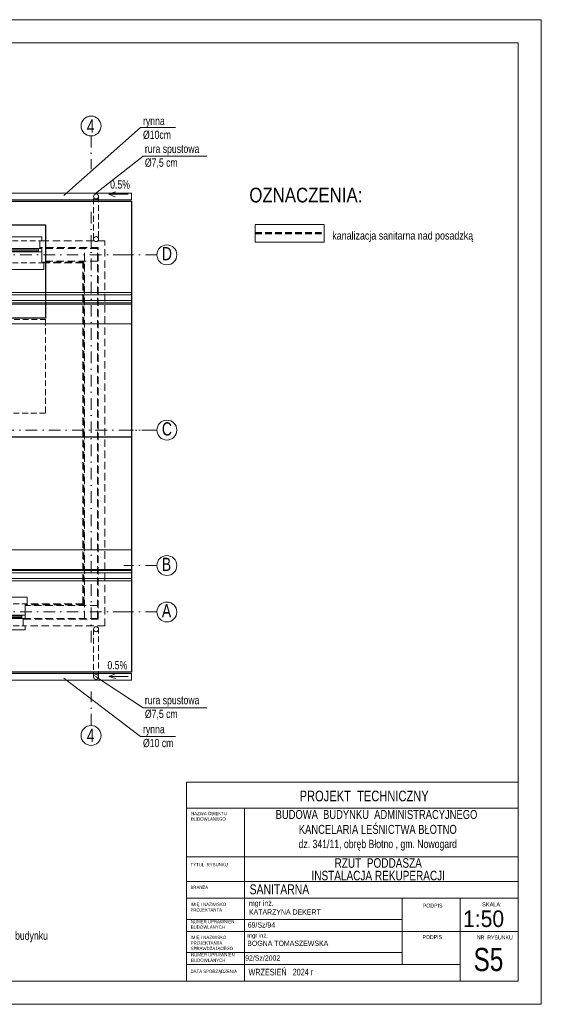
# Model space of a CAD drawing. Header units: inches. Extents: x 57112 to 98566, y -51777 to -16564.
# Tile 132 of 138: x 81281 to 82067, y -21309 to -19824. Entities that reach past the tile are written whole.
import ezdxf
from ezdxf.enums import TextEntityAlignment as Align

# ---------------------------------------------------------------- set-up
doc = ezdxf.new("R2010")
doc.units = ezdxf.units.IN
doc.header["$MEASUREMENT"] = 0
for name, pattern in [('DASHDOT', [1, 0.5, -0.25, 0, -0.25]), ('DASHED', [0.75, 0.5, -0.25]), ('HIDDEN', [0.375, 0.25, -0.125])]:
    doc.linetypes.add(name, pattern=pattern)
doc.layers.get('0').update_dxf_attribs({"color": 251, "lineweight": 0})
for name, color, linetype, lineweight in [('## 02 KS NAD POSADZKĄ', 3, 'DASHED', 30), ('---- 04 kociol', 1, 'Continuous', 15), ('08b-TABELKA -opisy', 7, 'Continuous', 0), ('A--tabelka rysunku', 7, 'Continuous', 0), ('A8a-opisy dodatkowe', 33, 'Continuous', 0), ('p-- przekrój-drew', 251, 'Continuous', 20), ('p--dach', 251, 'Continuous', 30), ('p--dach-rura spustowa', 2, 'Continuous', 0), ('p--dach-rynna', 251, 'Continuous', 0), ('p--dach-ściana przer.', 251, 'Continuous', 0), ('p--fotowoltaika', 250, 'Continuous', 30), ('p--opisy dodatkowe', 251, 'Continuous', 0), ('p--osie konstr', 250, 'DASHDOT', 15), ('p--osie konstr.-NR', 250, 'DASHDOT', 15), ('p--przekrój-cienki', 251, 'Continuous', 5), ('p--wiązar dachowy', 250, 'Continuous', 0)]:
    doc.layers.add(name, color=color, linetype=linetype, lineweight=lineweight)
doc.styles.add('1-50', font='arial.ttf', dxfattribs={"width": 0.75, "height": 12.5})
doc.styles.add('1-500', font='arial.ttf', dxfattribs={"width": 0.75, "height": 1.25})
doc.styles.add('Arial narrow', font='arial.ttf', dxfattribs={"width": 0.75})
doc.styles.add('ROMANS', font='simplex.shx', dxfattribs={"height": 12})
doc.styles.get("Standard").update_dxf_attribs({"font": 'arial.ttf', "width": 0.75})
doc.styles.add('STYL-1', font='arial.ttf', dxfattribs={"width": 0.75})
doc.linetypes.add('LINIA17', pattern='A,1e-05,[146,RODZLIN.shx,S=0.03819,R=0,X=0,Y=-0.13482],-1.52796', length=1.52797)

# ---------------------------------------------------------------- blocks, each defined once
blk = doc.blocks.new('strzałka')
for q in [(-19.4, 4.1), (0, 0), (-18.9, -3.2)]:
    blk.add_line((-29.3, 0), q)
blk = doc.blocks.new('okno-110-33.15')
at = {"linetype": 'Continuous', "ltscale": 35}
for p, q in [((0, 39.2), (110, 39.2)), ((-3, -10), (113, -10))]:
    blk.add_line(p, q, dxfattribs=at)
for p, q in [((0, 39.2), (0, 33.2)), ((3, 33.2), (3, 22)), ((107, 22), (107, 33.2)), ((110, 33.2), (110, 39.2)), ((5, 22), (0, 22)), ((0, 22), (0, 17)), ((0, 22), (0, 0)), ((0, 17), (5, 17)), ((105, 22), (5, 22)), ((5, 17), (5, 22)), ((5, 20.6), (105, 20.6)), ((5, 18.5), (105, 18.5)), ((5, 17), (105, 17)), ((110, 22), (105, 22)), ((105, 22), (105, 17)), ((105, 17), (110, 17)), ((110, 0), (110, 22)), ((110, 17), (110, 22)), ((-3, 0), (-3, -10)), ((0, 0), (-3, 0)), ((110, 0), (113, 0)), ((113, 0), (113, -10))]:
    blk.add_line(p, q)
at = {"linetype": 'HIDDEN', "ltscale": 35}
for p, q in [((0, 33.2), (110, 33.2)), ((0, 0), (110, 0))]:
    blk.add_line(p, q, dxfattribs=at)

msp = doc.modelspace()

# ---------------------------------------------------------------- linework, layer by layer
at = {"layer": '## 02 KS NAD POSADZKĄ', "color": 3, "lineweight": 50, "ltscale": 20}
msp.add_line((81636.198, -20146.341), (81740.157, -20146.341), dxfattribs=at)
at = {"linetype": 'Continuous', "ltscale": 8}
for p, q in [((81449.465, -20251.35, 151.8), (80386.965, -20251.35, 151.8)), ((81449.465, -20654.961, 151.8), (80386.965, -20654.961, 151.8))]:
    msp.add_line(p, q, dxfattribs=at)
msp.add_lwpolyline([(81636.198, -20133.02), (81740.157, -20133.02), (81740.157, -20159.663), (81636.198, -20159.663)], close=True)
at = {"layer": 'A--tabelka rysunku', "linetype": 'Continuous'}
for p, q in [((82032.413, -20974.191, 151.8), (81532.413, -20974.191, 151.8)), ((82032.413, -21013.253, 151.8), (81532.413, -21013.253, 151.8)), ((81619.913, -21013.253, 151.8), (81619.913, -21274.191, 151.8)), ((82032.413, -21086.691, 151.8), (81532.413, -21086.691, 151.8)), ((82032.413, -21086.691, 151.8), (81532.413, -21086.691, 151.8)), ((82032.413, -21124.191, 151.8), (81532.413, -21124.191, 151.8)), ((82032.413, -21149.191, 151.8), (81532.413, -21149.191, 151.8)), ((81857.413, -21249.191, 151.8), (81857.413, -21149.191, 151.8)), ((81944.913, -21274.191, 151.8), (81944.913, -21149.191, 151.8)), ((81857.413, -21181.191, 151.8), (81532.413, -21181.191, 151.8)), ((81944.913, -21199.191, 151.8), (81532.413, -21199.191, 151.8)), ((81944.913, -21199.191, 151.8), (82032.413, -21199.191, 151.8)), ((81857.413, -21231.191, 151.8), (81532.413, -21231.191, 151.8)), ((81944.913, -21249.191, 151.8), (81532.413, -21249.191, 151.8))]:
    msp.add_line(p, q, dxfattribs=at)
at = {"layer": 'A--tabelka rysunku', "linetype": 'Continuous', "elevation": 151.8}
for points in [[(79967.413, -21309.191), (82067.413, -21309.191), (82067.413, -19824.191), (79967.413, -19824.191)], [(80092.413, -21274.191), (82032.413, -21274.191), (82032.413, -19859.191), (80092.413, -19859.191)], [(81532.413, -21274.191), (82032.413, -21274.191), (82032.413, -20974.191), (81532.413, -20974.191)]]:
    msp.add_lwpolyline(points, close=True, dxfattribs=at)
at = {"layer": 'p-- przekrój-drew', "color": 7, "linetype": 'LINIA17', "lineweight": 0, "ltscale": 5}
for p, q in [((81449.465, -20251.35, 151.8), (80386.965, -20251.35, 151.8)), ((81449.465, -20654.961, 151.8), (80386.965, -20654.961, 151.8))]:
    msp.add_line(p, q, dxfattribs=at)
at = {"layer": 'p--dach', "color": 251, "linetype": 'Continuous', "ltscale": 35}
msp.add_line((80386.965, -20453.155, 151.8), (81449.465, -20453.155, 151.8), dxfattribs=at)
at = {"layer": 'p--dach', "color": 251, "linetype": 'Continuous', "ltscale": 35, "elevation": 151.8}
msp.add_lwpolyline([(81449.465, -20808.405), (80386.965, -20808.405), (80386.965, -20097.905), (81449.465, -20097.905)], close=True, dxfattribs=at)
at = {"layer": 'p--dach-rura spustowa', "color": 251, "linetype": 'HIDDEN', "lineweight": 5, "ltscale": 35}
for p, q in [((81392.325, -20155.145, 151.8), (81392.325, -20090.782, 151.8)), ((81399.825, -20090.782, 151.8), (81399.825, -20155.145, 151.8)), ((81392.325, -20743.445, 151.8), (81392.325, -20815.529, 151.8)), ((81399.825, -20815.529, 151.8), (81399.825, -20743.445, 151.8))]:
    msp.add_line(p, q, dxfattribs=at)
at = {"layer": 'p--dach-rura spustowa', "color": 251, "linetype": 'Continuous', "lineweight": 0, "ltscale": 75}
for centre in [(81396.075, -20090.782, 151.8), (81396.075, -20155.145, 151.8), (81396.075, -20743.445, 151.8), (81396.075, -20815.529, 151.8)]:
    msp.add_circle(centre, 3.75, dxfattribs=at)
at = {"layer": 'p--dach-rynna', "color": 251, "lineweight": 5, "elevation": 151.8}
for points in [[(80386.965, -20095.905), (81449.465, -20095.905), (81449.465, -20085.905), (80386.965, -20085.905)], [(80386.965, -20810.405), (81449.465, -20810.405), (81449.465, -20820.405), (80386.965, -20820.405)]]:
    msp.add_lwpolyline(points, close=True, dxfattribs=at)
at = {"layer": 'p--dach-ściana przer.', "color": 251, "linetype": 'HIDDEN', "ltscale": 45}
for p, q in [((81409.465, -20157.905, 151.8), (81311.315, -20157.905, 151.8)), ((81409.465, -20157.905, 151.8), (81314.315, -20157.905, 151.8)), ((81409.465, -20738.405, 151.8), (81409.465, -20157.905, 151.8)), ((81399.465, -20167.905, 151.8), (81311.315, -20167.905, 151.8)), ((81398.265, -20169.105, 151.8), (81311.315, -20169.105, 151.8)), ((81378.765, -20727.205, 151.8), (81378.765, -20169.105, 151.8)), ((81398.265, -20727.205, 151.8), (81398.265, -20169.105, 151.8)), ((81399.465, -20728.405, 151.8), (81399.465, -20167.905, 151.8)), ((81398.265, -20188.605, 151.8), (81314.315, -20188.605, 151.8)), ((81377.565, -20189.805, 151.8), (81314.315, -20189.805, 151.8)), ((81376.315, -20191.055, 151.8), (81314.315, -20191.055, 151.8)), ((81376.315, -20705.255, 151.8), (81376.315, -20191.055, 151.8)), ((81377.565, -20706.505, 151.8), (81377.565, -20189.805, 151.8)), ((81376.315, -20705.255, 151.8), (81289.315, -20705.255, 151.8)), ((81377.565, -20706.505, 151.8), (81289.315, -20706.505, 151.8)), ((81398.265, -20707.705, 151.8), (81289.315, -20707.705, 151.8)), ((81398.265, -20727.205, 151.8), (81286.315, -20727.205, 151.8)), ((81399.465, -20728.405, 151.8), (81286.315, -20728.405, 151.8)), ((81409.465, -20738.405, 151.8), (81286.315, -20738.405, 151.8))]:
    msp.add_line(p, q, dxfattribs=at)
at = {"layer": 'p--dach-ściana przer.', "color": 251, "linetype": 'HIDDEN', "ltscale": 45, "elevation": 151.8}
for points in [[(81311.315, -20157.905), (81311.315, -20169.105), (81314.315, -20169.105), (81314.315, -20191.055)], [(81314.315, -20191.055), (81314.315, -20169.105), (81311.315, -20169.105), (81311.315, -20157.905)], [(81289.315, -20705.255), (81289.315, -20727.205), (81286.315, -20727.205), (81286.315, -20738.405)]]:
    msp.add_lwpolyline(points, dxfattribs=at)
at = {"layer": 'p--fotowoltaika', "color": 251, "linetype": 'Continuous', "ltscale": 35, "elevation": 151.8}
msp.add_lwpolyline([(81206.715, -20133.53), (81319.715, -20133.53), (81319.715, -20274.53), (81206.715, -20274.53)], close=True, dxfattribs=at)
at = {"layer": 'p--fotowoltaika', "color": 251, "linetype": 'HIDDEN', "lineweight": 13, "ltscale": 35, "elevation": 151.8}
msp.add_lwpolyline([(81206.715, -20276.53), (81319.715, -20276.53), (81319.715, -20417.53), (81206.715, -20417.53)], close=True, dxfattribs=at)
at = {"layer": 'p--opisy dodatkowe', "color": 251, "elevation": 151.8}
for points in [[(81515.809, -19986.954), (81463.151, -19986.954), (81347.354, -20089.256)], [(81563.305, -20030.199), (81466.85, -20030.199), (81395.33, -20086.403)], [(81515.809, -20905.497), (81463.151, -20905.497), (81347.354, -20817.055)], [(81563.305, -20862.252), (81466.85, -20862.252), (81395.33, -20814.908)]]:
    msp.add_lwpolyline(points, dxfattribs=at)
at = {"layer": 'p--osie konstr', "color": 251, "linetype": 'DASHDOT', "ltscale": 35}
for p, q in [((81388.515, -20763.405, 151.8), (81388.515, -20097.905, 151.8)), ((81439.465, -20178.855, 151.8), (80394.105, -20178.855, 151.8)), ((81482.764, -20443.155, 151.8), (80409.711, -20443.155, 151.8)), ((81439.465, -20717.455, 151.8), (81059.965, -20717.455, 151.8))]:
    msp.add_line(p, q, dxfattribs=at)
at = {"layer": 'p--osie konstr.-NR', "color": 251, "linetype": 'DASHDOT', "ltscale": 35}
for p, q in [((81388.515, -19999.495, 151.8), (81388.515, -20049.495, 151.8)), ((81487.859, -20178.855, 151.8), (81437.859, -20178.855, 151.8)), ((81487.859, -20443.155, 151.8), (81437.859, -20443.155, 151.8)), ((81487.859, -20647.455, 151.8), (81437.859, -20647.455, 151.8)), ((81487.859, -20717.455, 151.8), (81437.859, -20717.455, 151.8)), ((81388.515, -20888.729, 151.8), (81388.515, -20837.589, 151.8))]:
    msp.add_line(p, q, dxfattribs=at)
at = {"layer": 'p--osie konstr.-NR', "color": 251, "linetype": 'Continuous', "ltscale": 35}
for centre in [(81388.515, -19984.495, 151.8), (81502.859, -20178.855, 151.8), (81502.859, -20443.155, 151.8), (81502.859, -20647.455, 151.8), (81502.859, -20717.455, 151.8), (81388.515, -20903.729, 151.8)]:
    msp.add_circle(centre, 15, dxfattribs=at)
at = {"layer": 'p--przekrój-cienki', "linetype": 'Continuous', "ltscale": 35}
for p, q in [((81449.465, -20235.659, 151.8), (80386.965, -20235.659, 151.8)), ((81449.465, -20239.146, 151.8), (80386.965, -20239.146, 151.8)), ((81449.465, -20247.863, 151.8), (80386.965, -20247.863, 151.8)), ((81449.465, -20658.448, 151.8), (80386.965, -20658.448, 151.8)), ((81449.465, -20667.165, 151.8), (80386.965, -20667.165, 151.8)), ((81449.465, -20670.652, 151.8), (80386.965, -20670.652, 151.8))]:
    msp.add_line(p, q, dxfattribs=at)
at = {"layer": 'p--wiązar dachowy'}
for p, q in [((81449.465, -20253.083, 151.8), (80386.965, -20253.083, 151.8)), ((81449.465, -20282.732, 151.8), (80386.965, -20282.732, 151.8)), ((81449.465, -20623.579, 151.8), (80386.965, -20623.579, 151.8)), ((81449.465, -20653.228, 151.8), (80386.965, -20653.228, 151.8))]:
    msp.add_line(p, q, dxfattribs=at)

# ---------------------------------------------------------------- block references
at = {"layer": 'p--dach-rynna', "color": 251, "linetype": 'Continuous', "lineweight": 0, "ltscale": 35, "xscale": -1, "rotation": 180}
msp.add_blockref('strzałka', (81444.398, -20087.147, 151.8), dxfattribs=at)
at = {"layer": 'p--dach-rynna', "color": 251, "linetype": 'Continuous', "lineweight": 0, "ltscale": 35}
msp.add_blockref('strzałka', (81444.398, -20814.773, 151.8), dxfattribs=at)
at = {"layer": 'p--dach-ściana przer.', "color": 251, "linetype": 'HIDDEN', "ltscale": 45}
msp.add_blockref('okno-110-33.15', (81204.315, -20191.055, 151.8), dxfattribs=at)
at = {"layer": 'p--dach-ściana przer.', "color": 251, "linetype": 'HIDDEN', "ltscale": 45, "xscale": -1, "rotation": 180}
msp.add_blockref('okno-110-33.15', (81179.315, -20705.255, 151.8), dxfattribs=at)

# ---------------------------------------------------------------- texts
at = {"layer": '---- 04 kociol', "color": 7, "insert": (81712.377, -20088.838, 4964.239), "char_height": 22.14567, "width": 470.2653, "attachment_point": 5, "style": 'ROMANS'}
msp.add_mtext('{\\fArial Narrow|b0|i0|c238|p34;OZNACZENIA:}', dxfattribs=at)
at = {"layer": '08b-TABELKA -opisy', "insert": (81752.223, -20143.809), "char_height": 12, "width": 224.24661, "attachment_point": 1}
msp.add_mtext('\\W0.8;kanalizacja sanitarna nad posadzką', dxfattribs=at)
at = {"layer": 'A--tabelka rysunku', "style": 'Arial narrow'}
msp.add_text('SKALA:', height=6, dxfattribs=at).set_placement((81978.273, -21155.525, 151.8), align=Align.TOP_LEFT)
at = {"layer": 'A--tabelka rysunku', "style": 'Arial narrow', "width": 0.908571}
msp.add_text('1:50', height=25, dxfattribs=at).set_placement((81949.537, -21167.626, 151.8), align=Align.TOP_LEFT)
at = {"layer": 'A--tabelka rysunku', "ltscale": 35, "attachment_point": 2}
for s, insert, char_height, width, style in [('PROJEKT  TECHNICZNY', (81800.319, -20986.978, 151.8), 16, 627.98218, 'Arial narrow'), ('RZUT  PODDASZA', (81821.526, -21088.855, 151.8), 14.4, 471.50093, 'STYL-1'), ('INSTALACJA REKUPERACJI', (81821.526, -21107.832, 151.8), 14.4, 471.50093, 'STYL-1'), ('\\pxql;SANITARNA ', (81941.567, -21128.264, 151.8), 15, 627.98218, 'Arial narrow')]:
    msp.add_mtext(s, dxfattribs=dict(at, insert=insert, char_height=char_height, width=width, style=style))
at = {"layer": 'A--tabelka rysunku'}
for s, insert, char_height, width, attachment_point, style in [('NAZWA OBIEKTU\\PBUDOWLANEGO', (81539.338, -21018.928, 151.8), 5, 277.17637, 1, 'Arial narrow'), ('{\\H0.75x;BUDOWA  BUDYNKU  ADMINISTRACYJNEGO\\P KANCELARIA LEŚNICTWA BŁOTNO\\P\\H0.9259x; dz. 341/11, obręb Błotno , gm. Nowogard}', (81818.922, -21016.087, 151.8), 18, 597.29156, 2, '1-500'), ('TYTUŁ  RYSUNKU', (81538.432, -21095.959, 151.8), 5, 277.17637, 1, 'Arial narrow'), ('BRANŻA', (81538.432, -21130.466, 151.8), 5, 277.17637, 1, 'Arial narrow'), ('IMIĘ I NAZWISKO \\PPROJEKTANTA', (81538.432, -21156.074, 151.8), 5, 277.17637, 1, 'Arial narrow'), ('PODPIS ', (81888.766, -21157.41, 151.8), 6, 277.17637, 1, 'Arial narrow'), ('NUMER UPRAWNIEŃ \\PBUDOWLANYCH', (81538.877, -21181.936, 151.8), 5, 277.17637, 1, 'Arial narrow'), ('\\P69/Sz/94', (81624.726, -21172.171, 151.8), 8, 277.17637, 1, 'Arial narrow'), ('IMIĘ I NAZWISKO \\PPROJEKTANTA\\PSPRAWDZAJĄCEGO', (81538.717, -21205.802, 151.8), 5, 277.17637, 1, 'Arial narrow'), ('{\\H0.8333x;mgr inż.\\P}BOGNA TOMASZEWSKA    \\P    ', (81624.072, -21202.082, 151.8), 8, 219.89178, 1, 'Arial narrow'), ('PODPIS  ', (81888.197, -21204.864, 151.8), 6, 277.17637, 1, 'Arial narrow'), ('NR  RYSUNKU', (81970.259, -21205.401, 151.8), 6, 72.14614, 1, 'Arial narrow'), ('NUMER UPRAWNIEŃ \\PBUDOWLANYCH', (81539.397, -21231.954, 151.8), 5, 277.17637, 1, 'Arial narrow'), ('92/Sz/2002      ', (81620.844, -21235.453, 151.8), 8, 219.89178, 1, 'Arial narrow'), ('S5', (81965.283, -21224.126, 151.8), 35, 65.0967, 1, 'Arial narrow'), ('DATA SPORZĄDZENIA', (81538.432, -21257.015, 151.8), 5, 277.17637, 1, 'Arial narrow'), ('WRZESIEŃ   2024 r', (81625.916, -21255.618, 151.8), 10, 277.17637, 1, 'Arial narrow')]:
    msp.add_mtext(s, dxfattribs=dict(at, insert=insert, char_height=char_height, width=width, attachment_point=attachment_point, style=style))
at = {"layer": 'A--tabelka rysunku', "insert": (81626.626, -21152.713, 151.8), "char_height": 8, "width": 277.17637, "attachment_point": 1}
msp.add_mtext('mgr inż.\\PKATARZYNA DEKERT', dxfattribs=at)
at = {"layer": 'A8a-opisy dodatkowe', "color": 251, "insert": (80888.946, -21116.093, 151.8), "char_height": 12.5, "width": 743.05702, "attachment_point": 1, "style": '1-50'}
msp.add_mtext('UWAGI:\\P- kąt nachylenia połaci dachowej 35%%D=70 %\\P\\P- panele PV typu 405W , szt. 14 paneli\\Pmontaż na konstrukcji wsporczej mocowanej do konstrukcji dachu budynku', dxfattribs=at)
at = {"layer": 'p--opisy dodatkowe', "color": 251, "char_height": 12.5, "style": '1-50'}
for s, insert, width, attachment_point in [('rynna\\PØ10cm', (81466.826, -19970.647, 151.8), 177.1707, 1), ('rura spustowa\\P%%c7,5 cm', (81469.665, -20048.325, 151.8), 177.1707, 7), ('0.5%', (81417.31, -20066.414, 151.8), 23.58547, 1), ('panele  fotowoltaiczne\\P 14 x 405 W', (81128.723, -20477.409, 151.8), 453.79067, 1), ('0.5%', (81413.226, -20804.089, 151.8), 23.58547, 7), ('rura spustowa\\P%%c7,5 cm', (81469.665, -20844.126, 151.8), 177.1707, 1), ('rynna\\PØ10 cm', (81466.826, -20921.804, 151.8), 177.1707, 7)]:
    msp.add_mtext(s, dxfattribs=dict(at, insert=insert, width=width, attachment_point=attachment_point))
at = {"layer": 'p--osie konstr.-NR', "color": 251, "linetype": 'Continuous', "ltscale": 35, "char_height": 20, "width": 63.5564}
for s, insert, attachment_point in [('4', (81393.761, -19994.624, 151.8), 9), ('D', (81495.353, -20167.059, 151.8), 1), ('C', (81495.353, -20431.359, 151.8), 1), ('B', (81495.353, -20635.659, 151.8), 1), ('A', (81495.353, -20705.659, 151.8), 1), ('4', (81393.761, -20893.6, 151.8), 3)]:
    msp.add_mtext(s, dxfattribs=dict(at, insert=insert, attachment_point=attachment_point))

doc.saveas('drawing.dxf')
